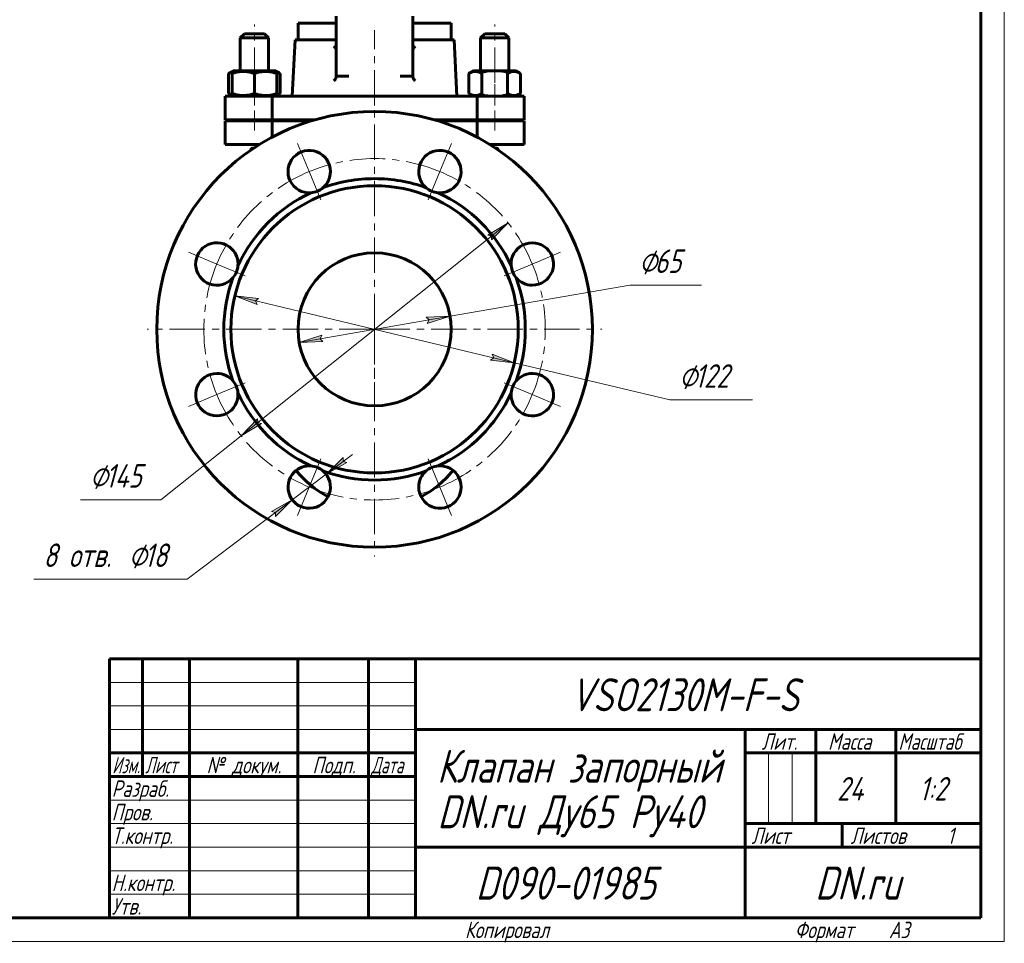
# Model space of a CAD drawing. Header units: millimetres. Extents: x 0 to 420, y 0 to 297.
# Tile 3 of 4: x 211 to 420, y 0 to 196. Entities that reach past the tile are written whole.
import ezdxf

# ---------------------------------------------------------------- set-up
doc = ezdxf.new("R2010")
doc.units = ezdxf.units.MM
for name, pattern in [('K5LT-1', [0]), ('K5LT_AXLED', [12, 7.5, -1.5, 1.5, -1.5]), ('K5LT_BASIC', [0]), ('K5LT_THIN', [0])]:
    doc.linetypes.add(name, pattern=pattern)
doc.layers.add('Системный слой', color=7, linetype='Continuous')
doc.layers.add('Системный слой (1)', color=7, linetype='Continuous', true_color=0x6c6c6c)
doc.styles.add('KDIMTEXTSTYLE', font='txt', dxfattribs={"width": 0.96, "oblique": 15, "height": 5})
doc.styles.add('KTEXTSTYLE', font='txt', dxfattribs={"width": 0.96, "height": 5})
doc.dimstyles.new('KDIMSTYLE (0.50)', dxfattribs={"dimtxt": 5, "dimasz": 1, "dimexe": 2, "dimexo": 0, "dimgap": 1, "dimtad": 1, "dimlfac": 2, "dimtxsty": 'KDIMTEXTSTYLE', "dimsah": 1, "dimcen": 0, "dimdle": 1, "dimadec": 0, "dimazin": 0, "dimtfac": 0.667, "dimtmove": 0, "dimatfit": 3, "dimfxl": 1, "dimtvp": 1, "dimtolj": 1, "dimtzin": 0, "dimarcsym": 0})

# ---------------------------------------------------------------- blocks, each defined once
blk = doc.blocks.new('U25')
at = {"layer": 'Системный слой (1)', "color": 150, "linetype": 'K5LT_BASIC', "lineweight": 60, "true_color": 0x0080ff}
for p, q in [((269.43, 191.46), (278.18, 191.46)), ((294.43, 191.46), (303.17, 191.46))]:
    blk.add_line(p, q, dxfattribs=at)
blk = doc.blocks.new('U28')
at = {"layer": 'Системный слой (1)', "color": 150, "linetype": 'K5LT_BASIC', "lineweight": 60, "true_color": 0x0080ff}
for p, q in [((264.55, 174.46), (273.7, 174.46)), ((298.91, 174.46), (308.05, 174.46))]:
    blk.add_line(p, q, dxfattribs=at)
blk = doc.blocks.new('U29')
at = {"layer": 'Системный слой (1)', "color": 150, "linetype": 'K5LT_BASIC', "lineweight": 60, "true_color": 0x0080ff}
for p, q in [((264.55, 174.21), (272.85, 174.21)), ((299.76, 174.21), (308.05, 174.21))]:
    blk.add_line(p, q, dxfattribs=at)
blk = doc.blocks.new('U30')
at = {"layer": 'Системный слой (1)', "color": 150, "linetype": 'K5LT_BASIC', "lineweight": 60, "true_color": 0x0080ff}
for start, end in [(218.4144, 242.302), (297.698, 321.5856)]:
    blk.add_arc((286.3, 113.21), 21.25, start, end, dxfattribs=at)
blk = doc.blocks.new('U31')
at = {"layer": 'Системный слой (1)', "color": 150, "linetype": 'K5LT_BASIC', "lineweight": 60, "true_color": 0x0080ff}
for p, q in [((260.8, 184.86), (256.29, 184.86)), ((265.32, 184.86), (260.8, 184.86))]:
    blk.add_line(p, q, dxfattribs=at)
blk = doc.blocks.new('U32')
at = {"layer": 'Системный слой (1)', "color": 150, "linetype": 'K5LT_BASIC', "lineweight": 60, "true_color": 0x0080ff}
for p, q in [((257.8, 191.83), (260.8, 191.83)), ((260.8, 191.83), (263.8, 191.83))]:
    blk.add_line(p, q, dxfattribs=at)
blk = doc.blocks.new('U33')
at = {"layer": 'Системный слой (1)', "color": 150, "linetype": 'K5LT_BASIC', "lineweight": 60, "true_color": 0x0080ff}
for p, q in [((258.68, 192.71), (260.8, 192.71)), ((260.8, 192.71), (262.93, 192.71))]:
    blk.add_line(p, q, dxfattribs=at)
blk = doc.blocks.new('U34')
at = {"layer": 'Системный слой (1)', "color": 150, "linetype": 'K5LT_BASIC', "lineweight": 60, "true_color": 0x0080ff}
for p, q in [((260.55, 168.46), (260.67, 168.46)), ((311.93, 168.46), (312.05, 168.46))]:
    blk.add_line(p, q, dxfattribs=at)
blk = doc.blocks.new('U35')
at = {"layer": 'Системный слой (1)', "color": 150, "linetype": 'K5LT_BASIC', "lineweight": 60, "true_color": 0x0080ff}
for p, q in [((255.32, 180.02), (255.56, 179.89)), ((255.56, 179.89), (255.81, 179.78)), ((255.81, 179.78), (256.05, 179.69))]:
    blk.add_line(p, q, dxfattribs=at)
blk = doc.blocks.new('U36')
at = {"layer": 'Системный слой (1)', "color": 150, "linetype": 'K5LT_BASIC', "lineweight": 60, "true_color": 0x0080ff}
for p, q in [((255.56, 184.43), (255.32, 184.3)), ((255.81, 184.54), (255.56, 184.43)), ((256.05, 184.62), (255.81, 184.54))]:
    blk.add_line(p, q, dxfattribs=at)
blk = doc.blocks.new('U37')
at = {"layer": 'Системный слой (1)', "color": 150, "linetype": 'K5LT_BASIC', "lineweight": 60, "true_color": 0x0080ff}
for p, q in [((265.8, 184.54), (265.55, 184.62)), ((266.05, 184.43), (265.8, 184.54)), ((266.29, 184.3), (266.05, 184.43))]:
    blk.add_line(p, q, dxfattribs=at)
blk = doc.blocks.new('U38')
at = {"layer": 'Системный слой (1)', "color": 150, "linetype": 'K5LT_BASIC', "lineweight": 60, "true_color": 0x0080ff}
for p, q in [((265.55, 179.69), (265.8, 179.78)), ((265.8, 179.78), (266.05, 179.89)), ((266.05, 179.89), (266.29, 180.02))]:
    blk.add_line(p, q, dxfattribs=at)
blk = doc.blocks.new('D6')
at = {"layer": 'Системный слой (1)'}
for points in [[(297.5, 131.23), (302.32, 132.73), (297.28, 132.52), (297.88, 131.96)], [(275.33, 127.39), (274.73, 127.95), (275.11, 128.69), (270.29, 127.19)]]:
    blk.add_hatch(color=7, dxfattribs=at).paths.add_polyline_path(points)
at = {"layer": 'Системный слой (1)', "color": 7, "linetype": 'K5LT_THIN', "lineweight": 18}
for p, q in [((302.32, 132.73), (340.47, 139.33)), ((270.29, 127.19), (302.32, 132.73)), ((297.28, 132.52), (302.32, 132.73)), ((297.88, 131.96), (297.28, 132.52)), ((302.32, 132.73), (297.5, 131.23)), ((297.5, 131.23), (297.88, 131.96)), ((270.29, 127.19), (275.11, 128.69)), ((275.11, 128.69), (274.73, 127.95)), ((274.73, 127.95), (275.33, 127.39)), ((275.33, 127.39), (270.29, 127.19))]:
    blk.add_line(p, q, dxfattribs=at)
blk.add_wipeout([(342.47, 140.33), (342.47, 147.71), (353.24, 147.71), (353.24, 140.33)]).dxf.layer = 'Системный слой (1)'
blk.add_line((340.47, 139.33), (355.69, 139.33), dxfattribs=at)
at = {"layer": 'Системный слой (1)', "color": 7, "char_height": 5, "attachment_point": 1, "style": 'KTEXTSTYLE'}
for s, insert in [('\\fArial|b0|c204|p34;\\H5.0;\\W1.000;\\Q15;\\fGOST Type AU|b0|i0|c204|p34;\\Q15;\\W0.960;⌀', (342.47, 146.92)), ('\\fArial|b0|c204|p34;\\H5.0;\\W1.000;\\Q15;\\fGOST Type AU|b0|i0|c204|p34;\\Q15;\\W0.960;65', (345.78, 146.92))]:
    blk.add_mtext(s, dxfattribs=dict(at, insert=insert))
blk = doc.blocks.new('KDIMARROW_01')
at = {"layer": 'Системный слой'}
blk.add_hatch(color=0, dxfattribs=at).paths.add_polyline_path([(0, 0), (-5, 0.66), (-4.5, 0), (-5, -0.66)])
at = {"layer": 'Системный слой', "color": 0, "linetype": 'K5LT_THIN', "lineweight": 18}
for p, q in [((-4.5, 0), (-5, 0.66)), ((-5, 0.66), (0, 0)), ((0, 0), (-5, -0.66)), ((-5, -0.66), (-4.5, 0))]:
    blk.add_line(p, q, dxfattribs=at)
at = {"layer": 'Системный слой (1)', "color": 0, "linetype": 'K5LT_THIN', "lineweight": 18}
blk.add_line((118.6, 129.96), (118.1, 129.96), dxfattribs=at)
blk = doc.blocks.new('D7')
at = {"layer": 'Системный слой (1)'}
for points in [[(261.02, 136.01), (261.66, 136.53), (256.64, 137.05), (261.35, 135.25)], [(315.97, 122.86), (311.26, 124.67), (311.59, 123.91), (310.95, 123.39)]]:
    blk.add_hatch(color=7, dxfattribs=at).paths.add_polyline_path(points)
at = {"layer": 'Системный слой (1)', "color": 7, "linetype": 'K5LT_THIN', "lineweight": 18}
for p, q in [((256.64, 137.05), (261.66, 136.53)), ((261.35, 135.25), (256.64, 137.05)), ((256.64, 137.05), (315.97, 122.86)), ((261.66, 136.53), (261.02, 136.01)), ((261.02, 136.01), (261.35, 135.25)), ((310.95, 123.39), (311.59, 123.91)), ((315.97, 122.86), (310.95, 123.39)), ((311.59, 123.91), (311.26, 124.67)), ((311.26, 124.67), (315.97, 122.86)), ((315.97, 122.86), (348.97, 114.97))]:
    blk.add_line(p, q, dxfattribs=at)
blk.add_wipeout([(350.97, 115.97), (350.97, 123.35), (364.02, 123.35), (364.02, 115.97)]).dxf.layer = 'Системный слой (1)'
blk.add_line((348.97, 114.97), (366.57, 114.97), dxfattribs=at)
at = {"layer": 'Системный слой (1)', "color": 7, "char_height": 5, "attachment_point": 1, "style": 'KTEXTSTYLE'}
for s, insert in [('\\fArial|b0|c204|p34;\\H5.0;\\W1.000;\\Q15;\\fGOST Type AU|b0|i0|c204|p34;\\Q15;\\W0.960;⌀', (350.97, 122.55)), ('\\fArial|b0|c204|p34;\\H5.0;\\W1.000;\\Q15;\\fGOST Type AU|b0|i0|c204|p34;\\Q15;\\W0.960;122', (354.28, 122.55))]:
    blk.add_mtext(s, dxfattribs=dict(at, insert=insert))
blk = doc.blocks.new('D8')
at = {"layer": 'Системный слой (1)'}
for points in [[(311.14, 148.93), (314.64, 152.57), (310.32, 149.96), (311.12, 149.76)], [(257.97, 107.35), (262.29, 109.95), (261.49, 110.15), (261.47, 110.98)]]:
    blk.add_hatch(color=7, dxfattribs=at).paths.add_polyline_path(points)
at = {"layer": 'Системный слой (1)', "color": 7, "linetype": 'K5LT_THIN', "lineweight": 18}
for p, q in [((314.64, 152.57), (257.97, 107.35)), ((310.32, 149.96), (314.64, 152.57)), ((314.64, 152.57), (311.14, 148.93)), ((311.12, 149.76), (310.32, 149.96)), ((311.14, 148.93), (311.12, 149.76)), ((257.97, 107.35), (261.47, 110.98)), ((261.47, 110.98), (261.49, 110.15)), ((262.29, 109.95), (257.97, 107.35)), ((261.49, 110.15), (262.29, 109.95)), ((257.97, 107.35), (240.93, 93.75))]:
    blk.add_line(p, q, dxfattribs=at)
blk.add_wipeout([(225.87, 94.75), (225.87, 102.14), (238.41, 102.14), (238.41, 94.75)]).dxf.layer = 'Системный слой (1)'
blk.add_line((240.93, 93.75), (223.87, 93.75), dxfattribs=at)
at = {"layer": 'Системный слой (1)', "color": 7, "char_height": 5, "attachment_point": 1, "style": 'KTEXTSTYLE'}
for s, insert in [('\\fArial|b0|c204|p34;\\H5.0;\\W1.000;\\Q15;\\fGOST Type AU|b0|i0|c204|p34;\\Q15;\\W0.960;⌀', (225.87, 101.34)), ('\\fArial|b0|c204|p34;\\H5.0;\\W1.000;\\Q15;\\fGOST Type AU|b0|i0|c204|p34;\\Q15;\\W0.960;145', (229.18, 101.34))]:
    blk.add_mtext(s, dxfattribs=dict(at, insert=insert))
blk = doc.blocks.new('D9')
at = {"layer": 'Системный слой (1)'}
for points in [[(276.02, 99.18), (280.41, 101.67), (279.61, 101.89), (279.61, 102.72)], [(265.25, 90.22), (268.84, 93.75), (264.45, 91.27), (265.25, 91.04)]]:
    blk.add_hatch(color=7, dxfattribs=at).paths.add_polyline_path(points)
at = {"layer": 'Системный слой (1)', "color": 7, "linetype": 'K5LT_THIN', "lineweight": 18}
for p, q in [((276.02, 99.18), (281.61, 103.4)), ((279.61, 102.72), (276.02, 99.18)), ((279.61, 101.89), (279.61, 102.72)), ((276.02, 99.18), (280.41, 101.67)), ((280.41, 101.67), (279.61, 101.89)), ((276.02, 99.18), (268.84, 93.75)), ((268.84, 93.75), (246.53, 76.9)), ((268.84, 93.75), (263.25, 89.53)), ((268.84, 93.75), (264.45, 91.27)), ((265.25, 90.22), (268.84, 93.75)), ((264.45, 91.27), (265.25, 91.04)), ((265.25, 91.04), (265.25, 90.22))]:
    blk.add_line(p, q, dxfattribs=at)
blk.add_wipeout([(215.99, 77.9), (215.99, 85.28), (243.39, 85.28), (243.39, 77.9)]).dxf.layer = 'Системный слой (1)'
blk.add_line((246.53, 76.9), (213.99, 76.9), dxfattribs=at)
at = {"layer": 'Системный слой (1)', "color": 7, "char_height": 5, "attachment_point": 1, "style": 'KTEXTSTYLE'}
for s, insert in [('\\fArial|b0|c204|p34;\\H5.0;\\W1.000;\\Q15;\\fGOST Type AU|b0|i0|c204|p34;\\Q15;\\W0.960;8 отв. ', (215.99, 84.49)), ('\\fArial|b0|c204|p34;\\H5.0;\\W1.000;\\Q15;\\fGOST Type AU|b0|i0|c204|p34;\\Q15;\\W0.960;⌀', (234.11, 84.49)), ('\\fArial|b0|c204|p34;\\H5.0;\\W1.000;\\Q15;\\fGOST Type AU|b0|i0|c204|p34;\\Q15;\\W0.960;18', (237.42, 84.49))]:
    blk.add_mtext(s, dxfattribs=dict(at, insert=insert))
blk = doc.blocks.new('U39')
at = {"layer": 'Системный слой (1)', "color": 30, "linetype": 'K5LT_AXLED', "lineweight": 18, "true_color": 0xff8000}
for q in [(286.3, 178.21), (238.05, 129.96), (334.55, 129.96), (286.3, 81.71)]:
    blk.add_line((286.3, 129.96), q, dxfattribs=at)
blk = doc.blocks.new('U40')
at = {"layer": 'Системный слой (1)', "color": 30, "linetype": 'K5LT_AXLED', "lineweight": 18, "true_color": 0xff8000}
for p, q in [((272.43, 163.45), (269.94, 169.45)), ((300.18, 163.45), (302.66, 169.45)), ((274.92, 157.44), (272.43, 163.45)), ((297.69, 157.44), (300.18, 163.45)), ((252.81, 143.83), (246.81, 146.32)), ((319.79, 143.83), (325.8, 146.32)), ((258.82, 141.34), (252.81, 143.83)), ((313.79, 141.34), (319.79, 143.83)), ((258.82, 118.57), (252.81, 116.09)), ((313.79, 118.57), (319.79, 116.09)), ((252.81, 116.09), (246.81, 113.6)), ((319.79, 116.09), (325.8, 113.6)), ((274.92, 102.47), (272.43, 96.47)), ((297.69, 102.47), (300.18, 96.47)), ((272.43, 96.47), (269.94, 90.46)), ((300.18, 96.47), (302.66, 90.46))]:
    blk.add_line(p, q, dxfattribs=at)
for start, end in [(67.5, 112.5), (112.5, 157.5), (22.5, 67.5), (157.5, 202.5), (337.5, 22.5), (202.5, 247.5), (292.5, 337.5), (247.5, 292.5)]:
    blk.add_arc((286.3, 129.96), 36.25, start, end, dxfattribs=at)
blk = doc.blocks.new('U41')
at = {"color": 7, "linetype": 'K5LT_THIN', "lineweight": 18}
for p, q in [((420, 297), (420, 0)), ((230, 55), (295, 55)), ((230, 50), (295, 50)), ((230, 45), (295, 45)), ((369.96, 25), (369.96, 40)), ((374.98, 25), (374.98, 40)), ((230, 30), (295, 30)), ((230, 25), (295, 25)), ((230, 20), (295, 20)), ((230, 15), (295, 15)), ((230, 10), (295, 10)), ((420, 0), (0, 0))]:
    blk.add_line(p, q, dxfattribs=at)
at = {"color": 150, "linetype": 'K5LT_BASIC', "lineweight": 60, "true_color": 0x0080ff}
for p, q in [((415, 292), (415, 5)), ((230, 60), (415, 60)), ((230, 5), (230, 60)), ((237, 35), (237, 60)), ((247, 5), (247, 60)), ((270, 5), (270, 60)), ((285, 5), (285, 60)), ((295, 5), (295, 60)), ((295, 45), (415, 45)), ((365, 5), (365, 45)), ((380, 25), (380, 45)), ((397, 25), (397, 45)), ((230, 40), (295, 40)), ((365, 40), (380, 40)), ((380, 40), (415, 40)), ((230, 35), (295, 35)), ((365, 25), (415, 25)), ((385.57, 20), (385.57, 25)), ((295, 20), (365, 20)), ((365, 20), (415, 20)), ((415, 5), (20, 5))]:
    blk.add_line(p, q, dxfattribs=at)
at = {"color": 7, "attachment_point": 1, "style": 'KTEXTSTYLE'}
for s, insert, char_height in [('\\fArial|b0|c204|p34;\\H5.0;\\W1.000;\\Q15;\\fGOST Type AU|b0|i0|c204|p34;\\Q15;\\W0.960;\\H7.00;VSO2130M-F-S', (327.8, 55.86), 7), ('\\fArial|b0|c204|p34;\\H5.0;\\W1.000;\\Q15;\\fGOST Type AU|b0|i0|c204|p34;\\Q15;\\W0.960;\\H3.50;Лит.', (368.47, 44.18), 3.5), ('\\fArial|b0|c204|p34;\\H5.0;\\W1.000;\\Q15;\\fGOST Type AU|b0|i0|c204|p34;\\Q15;\\W0.960;\\H3.50;Масса', (382.58, 44.18), 3.5), ('\\fArial|b0|c204|p34;\\H5.0;\\W1.000;\\Q15;\\fGOST Type AU|b0|i0|c204|p34;\\Q15;\\W0.926;\\H3.50;Масштаб', (397.52, 44.18), 3.5), ('\\fArial|b0|c204|p34;\\H5.0;\\W1.000;\\Q15;\\fGOST Type AU|b0|i0|c204|p34;\\Q15;\\W0.960;\\H7.00;Клапан запорный', (299.56, 40.69), 7), ('\\fArial|b0|c204|p34;\\H5.0;\\W1.000;\\Q15;\\fGOST Type AU|b0|i0|c204|p34;\\Q15;\\W0.786;\\H3.50;Изм.', (230.62, 39.18), 3.5), ('\\fArial|b0|c204|p34;\\H5.0;\\W1.000;\\Q15;\\fGOST Type AU|b0|i0|c204|p34;\\Q15;\\W0.800;\\H3.50;Лист', (237.61, 39.18), 3.5), ('\\fArial|b0|c204|p34;\\H5.0;\\W1.000;\\Q15;\\fGOST Type AU|b0|i0|c204|p34;\\Q15;\\W0.960;\\H3.50;№ докум.', (250.63, 39.18), 3.5), ('\\fArial|b0|c204|p34;\\H5.0;\\W1.000;\\Q15;\\fGOST Type AU|b0|i0|c204|p34;\\Q15;\\W0.960;\\H3.50;Подп.', (273.1, 39.18), 3.5), ('\\fArial|b0|c204|p34;\\H5.0;\\W1.000;\\Q15;\\fGOST Type AU|b0|i0|c204|p34;\\Q15;\\W0.800;\\H3.50;Дата', (285.61, 39.18), 3.5), ('\\fArial|b0|c204|p34;\\H5.0;\\W1.000;\\Q15;\\fGOST Type AU|b0|i0|c204|p34;\\Q15;\\W0.960;\\H3.50;Разраб.', (230.5, 34.18), 3.5), ('\\fArial|b0|c204|p34;\\H5.0;\\W1.000;\\Q15;\\fGOST Type AU|b0|i0|c204|p34;\\Q15;\\W0.960;24', (384.48, 34.9), 5), ('\\fArial|b0|c204|p34;\\H5.0;\\W1.000;\\Q15;\\fGOST Type AU|b0|i0|c204|p34;\\Q15;\\W0.960;{\\c16711680;1:2}', (401.92, 34.9), 5), ('\\fArial|b0|c204|p34;\\H5.0;\\W1.000;\\Q15;\\fGOST Type AU|b0|i0|c204|p34;\\Q15;\\W0.960;\\H7.00;DN.ru Ду65 Ру40', (299.65, 31.02), 7), ('\\fArial|b0|c204|p34;\\H5.0;\\W1.000;\\Q15;\\fGOST Type AU|b0|i0|c204|p34;\\Q15;\\W0.960;\\H3.50;Пров.', (230.5, 29.18), 3.5), ('\\fArial|b0|c204|p34;\\H5.0;\\W1.000;\\Q15;\\fGOST Type AU|b0|i0|c204|p34;\\Q15;\\W0.960;\\H3.50;Т.контр.', (230.5, 24.18), 3.5), ('\\fArial|b0|c204|p34;\\H5.0;\\W1.000;\\Q15;\\fGOST Type AU|b0|i0|c204|p34;\\Q15;\\W0.960;\\H3.50;Лист', (366.32, 24.18), 3.5), ('\\fArial|b0|c204|p34;\\H5.0;\\W1.000;\\Q15;\\fGOST Type AU|b0|i0|c204|p34;\\Q15;\\W0.960;\\H3.50;Листов', (387.36, 24.18), 3.5), ('\\fArial|b0|c204|p34;\\H5.0;\\W1.000;\\Q15;\\fGOST Type AU|b0|i0|c204|p34;\\Q15;\\W0.960;\\H3.50;1', (407.91, 24.18), 3.5), ('\\fArial|b0|c204|p34;\\H5.0;\\W1.000;\\Q15;\\fGOST Type AU|b0|i0|c204|p34;\\Q15;\\W0.960;\\H7.00;D090-01985', (307.8, 15.86), 7), ('\\fArial|b0|c204|p34;\\H5.0;\\W1.000;\\Q15;\\fGOST Type AU|b0|i0|c204|p34;\\Q15;\\W0.960;\\H7.00;DN.ru', (379.84, 15.86), 7), ('\\fArial|b0|c204|p34;\\H5.0;\\W1.000;\\Q15;\\fGOST Type AU|b0|i0|c204|p34;\\Q15;\\W0.960;\\H3.50;Н.контр.', (230.5, 14.18), 3.5), ('\\fArial|b0|c204|p34;\\H5.0;\\W1.000;\\Q15;\\fGOST Type AU|b0|i0|c204|p34;\\Q15;\\W0.960;\\H3.50;Утв.', (230.5, 9.18), 3.5), ('\\fArial|b0|c204|p34;\\H5.0;\\W1.000;\\Q15;\\fGOST Type AU|b0|i0|c204|p34;\\Q15;\\W0.960;\\H3.50;Копировал', (305.5, 4.18), 3.5), ('\\fArial|b0|c204|p34;\\H5.0;\\W1.000;\\Q15;\\fGOST Type AU|b0|i0|c204|p34;\\Q15;\\W0.960;\\H3.50;Формат', (375.5, 4.18), 3.5), ('\\fArial|b0|c204|p34;\\H5.0;\\W1.000;\\Q15;\\fGOST Type AU|b0|i0|c204|p34;\\Q15;\\W0.960;\\H3.50;A3', (395.5, 4.18), 3.5)]:
    blk.add_mtext(s, dxfattribs=dict(at, insert=insert, char_height=char_height))

msp = doc.modelspace()

# ---------------------------------------------------------------- linework, layer by layer
at = {"layer": 'Системный слой (1)', "color": 30, "linetype": 'K5LT_AXLED', "lineweight": 18, "true_color": 0xff8000}
for p, q in [((260.8032, 182.2962), (260.8032, 194.7075)), ((311.8032, 182.2962), (311.8032, 194.7075)), ((286.3032, 177.4575), (286.3032, 193.4575)), ((260.8032, 177.4575), (260.8032, 182.0189)), ((311.8032, 177.4575), (311.8032, 182.0189))]:
    msp.add_line(p, q, dxfattribs=at)
at = {"layer": 'Системный слой (1)', "color": 150, "linetype": 'K5LT_BASIC', "lineweight": 60, "true_color": 0x0080ff}
for p, q in [((270.0532, 191.4575), (270.0532, 194.9575)), ((270.0532, 194.9575), (278.1782, 194.9575)), ((278.1782, 196.4575), (278.1782, 183.7492)), ((294.4282, 196.4575), (294.4282, 183.7492)), ((294.4282, 194.9575), (302.5532, 194.9575)), ((302.5532, 191.4575), (302.5532, 194.9575)), ((257.8032, 191.8325), (258.6782, 192.7075)), ((263.8032, 191.8325), (262.9282, 192.7075)), ((308.8032, 191.8325), (309.6782, 192.7075)), ((309.6782, 192.7075), (313.9282, 192.7075)), ((314.8032, 191.8325), (313.9282, 192.7075)), ((257.8032, 184.8575), (257.8032, 191.8325)), ((263.8032, 184.8575), (263.8032, 191.8325)), ((268.8032, 179.4575), (269.4321, 191.4575)), ((303.8032, 179.4575), (303.1743, 191.4575)), ((308.8032, 191.8325), (314.8032, 191.8325)), ((308.8032, 184.8575), (308.8032, 191.8325)), ((314.8032, 184.8575), (314.8032, 191.8325)), ((255.3184, 184.2962), (256.2907, 184.8575)), ((255.3184, 180.0189), (255.3184, 184.2962)), ((256.0532, 184.7204), (256.2907, 184.8575)), ((256.0532, 184.2962), (256.0532, 184.7204)), ((256.0532, 180.0189), (256.0532, 184.2962)), ((260.8032, 180.0189), (260.8032, 184.2962)), ((265.5532, 184.7204), (265.3157, 184.8575)), ((266.2881, 184.2962), (265.3157, 184.8575)), ((265.5532, 184.7204), (265.5532, 184.2962)), ((265.5532, 180.0189), (265.5532, 184.2962)), ((266.2881, 180.0189), (266.2881, 184.2962)), ((306.3184, 184.2962), (307.2907, 184.8575)), ((306.3184, 180.0189), (306.3184, 184.2962)), ((307.0532, 184.7204), (307.2907, 184.8575)), ((316.3157, 184.8575), (307.2907, 184.8575)), ((309.0608, 180.0189), (309.0608, 184.2962)), ((314.5457, 180.0189), (314.5457, 184.2962)), ((316.5532, 184.7204), (316.3157, 184.8575)), ((317.2881, 184.2962), (316.3157, 184.8575)), ((317.2881, 180.0189), (317.2881, 184.2962)), ((278.1782, 183.7492), (278.1782, 183.6018)), ((280.8537, 183.7492), (278.1782, 183.7492)), ((294.4282, 183.7492), (291.7528, 183.7492)), ((294.4282, 183.7492), (294.4282, 183.6018)), ((256.2907, 179.4575), (255.3184, 180.0189)), ((256.0532, 179.5947), (256.0532, 180.0189)), ((265.3157, 179.4575), (266.2881, 180.0189)), ((265.5532, 180.0189), (265.5532, 179.5947)), ((307.2907, 179.4575), (306.3184, 180.0189)), ((316.3157, 179.4575), (317.2881, 180.0189)), ((254.5532, 174.4575), (254.5532, 179.4575)), ((254.5532, 179.4575), (264.5532, 179.4575)), ((256.2907, 179.4575), (256.0532, 179.5947)), ((264.5532, 174.4575), (264.5532, 179.4575)), ((264.5532, 179.4575), (308.0532, 179.4575)), ((265.3157, 179.4575), (265.5532, 179.5947)), ((307.2907, 179.4575), (307.0532, 179.5947)), ((308.0532, 174.4575), (308.0532, 179.4575)), ((308.0532, 179.4575), (318.0532, 179.4575)), ((316.3157, 179.4575), (316.5532, 179.5947)), ((318.0532, 174.4575), (318.0532, 179.4575)), ((254.5532, 174.4575), (264.5532, 174.4575)), ((254.5532, 174.2075), (264.5532, 174.2075)), ((254.5532, 169.2075), (254.5532, 174.2075)), ((257.8032, 174.2075), (257.8032, 174.4575)), ((263.8032, 174.2075), (263.8032, 174.4575)), ((264.5532, 170.7742), (264.5532, 174.2075)), ((308.0532, 174.4575), (318.0532, 174.4575)), ((308.0532, 174.2075), (318.0532, 174.2075)), ((308.0532, 170.7742), (308.0532, 174.2075)), ((308.8032, 174.2075), (308.8032, 174.4575)), ((314.8032, 174.2075), (314.8032, 174.4575)), ((318.0532, 169.2075), (318.0532, 174.2075)), ((254.5532, 169.2075), (261.839, 169.2075)), ((310.7675, 169.2075), (318.0532, 169.2075))]:
    msp.add_line(p, q, dxfattribs=at)
for radius in [46.25, 30.5, 16.25]:
    msp.add_circle((286.3032, 129.9575), radius, dxfattribs=at)
for centre, radius, start, end in [((260.5532, 167.9575), 0.5, 90, 170.359589), ((272.431, 163.4482), 4.5, 0, 274.517235), ((300.1755, 163.4482), 4.5, 315, 229.517235), ((312.0532, 167.9575), 0.5, 9.640411, 90), ((272.431, 163.4482), 4.5, 310.482765, 0), ((286.3032, 129.9575), 32, 90, 110.011705), ((286.3032, 129.9575), 32, 69.988295, 90), ((286.3032, 129.9575), 32, 114.988295, 155.011705), ((272.431, 163.4482), 4.5, 274.517235, 310.482765), ((300.1755, 163.4482), 4.5, 229.517235, 265.482765), ((300.1755, 163.4482), 4.5, 265.482765, 315), ((286.3032, 129.9575), 32, 24.988295, 65.011705), ((252.8126, 143.8298), 4.5, 45, 319.517235), ((252.8126, 143.8298), 4.5, 355.482765, 45), ((319.7939, 143.8298), 4.5, 270, 184.517235), ((252.8126, 143.8298), 4.5, 319.517235, 355.482765), ((319.7939, 143.8298), 4.5, 184.517235, 220.482765), ((286.3032, 129.9575), 32, 159.988295, 200.011705), ((286.3032, 129.9575), 32, 339.988295, 20.011705), ((319.7939, 143.8298), 4.5, 220.482765, 270), ((252.8126, 116.0853), 4.5, 90, 4.517235), ((252.8126, 116.0853), 4.5, 40.482765, 90), ((319.7939, 116.0853), 4.5, 225, 139.517235), ((252.8126, 116.0853), 4.5, 4.517235, 40.482765), ((319.7939, 116.0853), 4.5, 139.517235, 175.482765), ((286.3032, 129.9575), 32, 204.988295, 245.011705), ((286.3032, 129.9575), 32, 294.988295, 335.011705), ((319.7939, 116.0853), 4.5, 175.482765, 225), ((272.431, 96.4669), 4.5, 85.482765, 135), ((272.431, 96.4669), 4.5, 49.517235, 85.482765), ((300.1755, 96.4669), 4.5, 180, 94.517235), ((300.1755, 96.4669), 4.5, 94.517235, 130.482765), ((272.431, 96.4669), 4.5, 135, 49.517235), ((286.3032, 129.9575), 32, 249.988295, 290.011705), ((300.1755, 96.4669), 4.5, 130.482765, 180)]:
    msp.add_arc(centre, radius, start, end, dxfattribs=at)
for points, knots in [([(278.1782, 189.2674), (278.1782, 189.2847), (278.1732, 189.3273), (278.1466, 189.4158), (278.0964, 189.5252), (278.032, 189.639), (277.9437, 189.7784), (277.8313, 189.935), (277.729, 190.0624), (277.6862, 190.1135)], [0, 0, 0, 0, 0.93825678, 2.12016436, 3.79359605, 5.03772247, 6.066198, 8.42109956, 10, 10, 10, 10]), ([(294.4282, 189.2674), (294.4282, 189.2847), (294.4333, 189.3273), (294.4599, 189.4158), (294.51, 189.5252), (294.5745, 189.639), (294.6628, 189.7784), (294.7752, 189.935), (294.8775, 190.0624), (294.9203, 190.1135)], [0, 0, 0, 0, 0.93825678, 2.12016436, 3.79359605, 5.03772247, 6.066198, 8.42109956, 10, 10, 10, 10]), ([(260.8032, 184.2962), (260.6411, 184.3502), (260.3711, 184.4334), (259.969, 184.5372), (259.6111, 184.6127), (259.3119, 184.6596), (259.0447, 184.6911), (258.774, 184.7137), (258.4407, 184.7237), (258.1637, 184.7163), (257.8821, 184.6982), (257.5866, 184.6672), (257.1749, 184.6003), (256.6622, 184.4857), (256.278, 184.3711), (256.0532, 184.2962)], [0, 0, 0, 0, 1.67981626, 2.78068749, 4.10062144, 5.2997801, 5.78516139, 6.77396186, 7.99981908, 9.10206657, 9.53045066, 10.80659157, 12.05516695, 13.66764409, 16, 16, 16, 16]), ([(265.5532, 184.2962), (265.3911, 184.3502), (265.1211, 184.4334), (264.719, 184.5372), (264.3611, 184.6127), (264.0619, 184.6596), (263.7947, 184.6911), (263.524, 184.7137), (263.1907, 184.7237), (262.9137, 184.7163), (262.6321, 184.6982), (262.3366, 184.6672), (261.9249, 184.6003), (261.4122, 184.4857), (261.028, 184.3711), (260.8032, 184.2962)], [0, 0, 0, 0, 1.67981626, 2.78068749, 4.10062144, 5.2997801, 5.78516139, 6.77396186, 7.99981908, 9.10206657, 9.53045066, 10.80659157, 12.05516695, 13.66764409, 16, 16, 16, 16]), ([(309.0608, 184.2962), (308.9401, 184.3659), (308.7416, 184.4692), (308.475, 184.5776), (308.2677, 184.6432), (308.0808, 184.686), (307.8892, 184.7137), (307.6968, 184.7237), (307.5121, 184.7151), (307.3253, 184.691), (307.1314, 184.6492), (306.8514, 184.5616), (306.5806, 184.4415), (306.3828, 184.3333), (306.3184, 184.2962)], [0, 0, 0, 0, 2.03193949, 3.31163349, 4.3966445, 5.4235888, 6.35058924, 7.49983039, 8.53318741, 9.33577528, 10.52418436, 11.68484669, 13.91500354, 15, 15, 15, 15]), ([(317.2881, 184.2962), (317.1673, 184.3659), (316.9689, 184.4692), (316.7022, 184.5776), (316.4949, 184.6432), (316.3081, 184.686), (316.1165, 184.7137), (315.924, 184.7237), (315.7393, 184.7151), (315.5526, 184.691), (315.3587, 184.6492), (315.0786, 184.5616), (314.8078, 184.4415), (314.61, 184.3333), (314.5457, 184.2962)], [0, 0, 0, 0, 2.03193949, 3.31163349, 4.3966445, 5.4235888, 6.35058924, 7.49983039, 8.53318741, 9.33577528, 10.52418436, 11.68484669, 13.91500354, 15, 15, 15, 15]), ([(278.1782, 183.6018), (278.1782, 183.5766), (278.1702, 183.5111), (278.1377, 183.4106), (278.0888, 183.3007), (278.0378, 183.2042), (277.9547, 183.0657), (277.8387, 182.8979), (277.7302, 182.7616), (277.6754, 182.6969)], [0, 0, 0, 0, 1.15072762, 2.75530153, 3.678434, 4.87503155, 5.88460461, 8.03028306, 10, 10, 10, 10]), ([(294.4282, 183.6018), (294.4282, 183.5766), (294.4363, 183.5111), (294.4688, 183.4106), (294.5177, 183.3007), (294.5687, 183.2042), (294.6518, 183.0657), (294.7678, 182.8979), (294.8763, 182.7616), (294.9311, 182.6969)], [0, 0, 0, 0, 1.15072762, 2.75530153, 3.678434, 4.87503155, 5.88460461, 8.03028306, 10, 10, 10, 10]), ([(256.0532, 180.0189), (256.2153, 179.9649), (256.4854, 179.8817), (256.9151, 179.7708), (257.2727, 179.6973), (257.5711, 179.6524), (257.8086, 179.6243), (258.0799, 179.6015), (258.4107, 179.5914), (258.6855, 179.5986), (258.9626, 179.6158), (259.2573, 179.6462), (259.6698, 179.7124), (260.1871, 179.8273), (260.5755, 179.943), (260.8032, 180.0189)], [0, 0, 0, 0, 1.67981574, 2.78068706, 4.38209684, 5.29318032, 5.7756982, 6.75787625, 7.99981484, 9.06699168, 9.4923202, 10.76232125, 12.01221736, 13.63633244, 16, 16, 16, 16]), ([(260.8032, 180.0189), (261.0298, 179.9434), (261.3222, 179.8563), (261.6763, 179.771), (261.9199, 179.7184), (262.205, 179.6675), (262.5222, 179.627), (262.8436, 179.6009), (263.146, 179.592), (263.4452, 179.5986), (263.706, 179.6153), (264.0073, 179.6471), (264.386, 179.7058), (264.9178, 179.8218), (265.3178, 179.9404), (265.5532, 180.0189)], [0, 0, 0, 0, 2.34792597, 3.00302288, 3.60007274, 4.81464886, 5.87349869, 6.77623656, 8.01982478, 8.88165088, 9.7546899, 10.61905809, 11.8940665, 13.55632623, 16, 16, 16, 16]), ([(306.3184, 180.0189), (306.4392, 179.9492), (306.6376, 179.8459), (306.9042, 179.7375), (307.1116, 179.6719), (307.2984, 179.6291), (307.49, 179.6014), (307.6825, 179.5913), (307.8672, 179.6), (308.0539, 179.624), (308.2478, 179.6659), (308.5278, 179.7535), (308.7987, 179.8735), (308.9964, 179.9817), (309.0608, 180.0189)], [0, 0, 0, 0, 2.03193949, 3.31163349, 4.3966445, 5.4235888, 6.35058924, 7.49983039, 8.53318741, 9.33577528, 10.52418436, 11.68484669, 13.91500354, 15, 15, 15, 15]), ([(314.5457, 180.0189), (314.6664, 179.9492), (314.8649, 179.8459), (315.1315, 179.7375), (315.3388, 179.6719), (315.5256, 179.6291), (315.7172, 179.6014), (315.9097, 179.5913), (316.0944, 179.6), (316.2812, 179.624), (316.475, 179.6659), (316.7551, 179.7535), (317.0259, 179.8735), (317.2237, 179.9817), (317.2881, 180.0189)], [0, 0, 0, 0, 2.03193949, 3.31163349, 4.3966445, 5.4235888, 6.35058924, 7.49983039, 8.53318741, 9.33577528, 10.52418436, 11.68484669, 13.91500354, 15, 15, 15, 15])]:
    msp.add_open_spline(points, degree=3, knots=knots, dxfattribs=at)
at = {"layer": 'Системный слой (1)', "color": 7, "linetype": 'K5LT-1'}
for points in [[(314.5457, 184.2962), (314.4179, 184.333), (314.0913, 184.4224), (313.498, 184.5593), (312.9008, 184.6552), (312.4399, 184.6976), (312.1833, 184.7124), (312.0171, 184.7181), (311.8777, 184.7203), (311.7277, 184.7207), (311.5397, 184.7172), (311.3138, 184.7069), (310.9895, 184.6834), (310.5198, 184.6285), (309.9847, 184.5311), (309.4833, 184.4134), (309.2012, 184.3367), (309.0608, 184.2962)], [(309.0608, 180.0189), (309.1886, 179.982), (309.5151, 179.8927), (310.1085, 179.7557), (310.7057, 179.6599), (311.1666, 179.6175), (311.4232, 179.6027), (311.5894, 179.597), (311.7288, 179.5947), (311.8788, 179.5944), (312.0668, 179.5979), (312.2927, 179.6082), (312.617, 179.6317), (313.0867, 179.6866), (313.6218, 179.784), (314.1232, 179.9016), (314.4053, 179.9784), (314.5457, 180.0189)]]:
    msp.add_open_spline(points, degree=3, knots=[0, 0, 0, 0, 3.15229629, 8.02402693, 14.43035773, 17.47429983, 18.99627089, 20.51824194, 21.40985484, 22.30146773, 24.08469353, 25.86791932, 27.65114512, 31.79250392, 37.07252473, 40.53626237, 44, 44, 44, 44], dxfattribs=at)

# ---------------------------------------------------------------- block references
at = {"layer": 'Системный слой (1)'}
for name in ['U33', 'U32', 'U25', 'U36', 'U31', 'U37', 'U35', 'U38', 'U28', 'U29', 'U34', 'U30']:
    msp.add_blockref(name, (0, 0), dxfattribs=at)

# ---------------------------------------------------------------- next in the draw order: dimensions: what is measured, and where the dimension line sits
at = {"layer": 'Системный слой (1)', "color": 7}
dim = msp.add_diameter_dim_2p(p1=(254.279, 124.417), p2=(318.3275, 135.4981), dimstyle='KDIMSTYLE (0.50)', override={"dimtih": 1, "dimtoh": 1, "dimpost": '\\fGOST Type AU|b0|c204|p34;\\H5.0;\\W0.960;\\Q15;<>', "dimblk1": 'KDIMARROW_01', "dimblk2": 'KDIMARROW_01', "dimclrt": 7, "dimtol": 1, "dimtp": 0, "dimtm": 0, "dimtdec": 5, "dimtmove": 1, "dimatfit": 2, "dimtolj": 1}, dxfattribs=at)
dim.commit()
dim.dimension.update_dxf_attribs({"geometry": 'D6', "text_midpoint": (342.4749, 139.3298), "dimtype": 163})

# ---------------------------------------------------------------- next in the draw order: dimensions: what is measured, and where the dimension line sits
dim = msp.add_diameter_dim_2p(p1=(226.9769, 144.1485), p2=(345.6296, 115.7666), dimstyle='KDIMSTYLE (0.50)', override={"dimtih": 1, "dimtoh": 1, "dimpost": '\\fGOST Type AU|b0|c204|p34;\\H5.0;\\W0.960;\\Q15;<>', "dimblk1": 'KDIMARROW_01', "dimblk2": 'KDIMARROW_01', "dimclrt": 7, "dimtol": 1, "dimtp": 0, "dimtm": 0, "dimtdec": 5, "dimtmove": 1, "dimatfit": 2, "dimtolj": 1}, dxfattribs=at)
dim.commit()
dim.dimension.update_dxf_attribs({"geometry": 'D7', "text_midpoint": (350.9721, 114.9671), "dimtype": 163})

# ---------------------------------------------------------------- next in the draw order: dimensions: what is measured, and where the dimension line sits
dim = msp.add_diameter_dim_2p(p1=(342.9725, 175.1775), p2=(229.634, 84.7375), dimstyle='KDIMSTYLE (0.50)', override={"dimtih": 1, "dimtoh": 1, "dimpost": '\\fGOST Type AU|b0|c204|p34;\\H5.0;\\W0.960;\\Q15;<>', "dimblk1": 'KDIMARROW_01', "dimblk2": 'KDIMARROW_01', "dimclrt": 7, "dimtol": 1, "dimtp": 0, "dimtm": 0, "dimtdec": 5, "dimtmove": 1, "dimatfit": 2, "dimtolj": 1}, dxfattribs=at)
dim.commit()
dim.dimension.update_dxf_attribs({"geometry": 'D8', "text_midpoint": (238.9339, 93.7544), "dimtype": 163})

# ---------------------------------------------------------------- next in the draw order: linework, layer by layer
at = {"layer": 'Системный слой (1)', "color": 30, "linetype": 'K5LT_AXLED', "lineweight": 18, "true_color": 0xff8000}
for p, q in [((260.8032, 172.2075), (260.8032, 176.4575)), ((311.8032, 172.2075), (311.8032, 176.4575)), ((286.3032, 165.9575), (286.3032, 170.4575)), ((286.3032, 111.2618), (286.3032, 131.9064))]:
    msp.add_line(p, q, dxfattribs=at)

# ---------------------------------------------------------------- next in the draw order: dimensions: what is measured, and where the dimension line sits
at = {"layer": 'Системный слой (1)', "color": 7}
dim = msp.add_diameter_dim_2p(p1=(279.6122, 101.8919), p2=(265.2498, 91.0419), dimstyle='KDIMSTYLE (0.50)', override={"dimtih": 1, "dimtoh": 1, "dimpost": '\\fGOST Type AU|b0|c204|p34;\\H5.0;\\W0.960;\\Q15;\\fGOST Type AU|b0|i0|c204|p34;\\Q15;8 отв. \\fGOST Type AU|b0|c204|p34;\\H5.0;\\W0.960;\\Q15;<>', "dimblk1": 'KDIMARROW_01', "dimblk2": 'KDIMARROW_01', "dimclrt": 7, "dimtol": 1, "dimtp": 0, "dimtm": 0, "dimtdec": 5, "dimtmove": 1, "dimatfit": 2, "dimtolj": 1}, dxfattribs=at)
dim.commit()
dim.dimension.update_dxf_attribs({"geometry": 'D9', "text_midpoint": (244.5294, 76.8997), "dimtype": 163})

# ---------------------------------------------------------------- next in the draw order: block references
msp.add_blockref('U41', (0, 0))
at = {"layer": 'Системный слой (1)'}
for name in ['U39', 'U40']:
    msp.add_blockref(name, (0, 0), dxfattribs=at)

doc.saveas('drawing.dxf')
